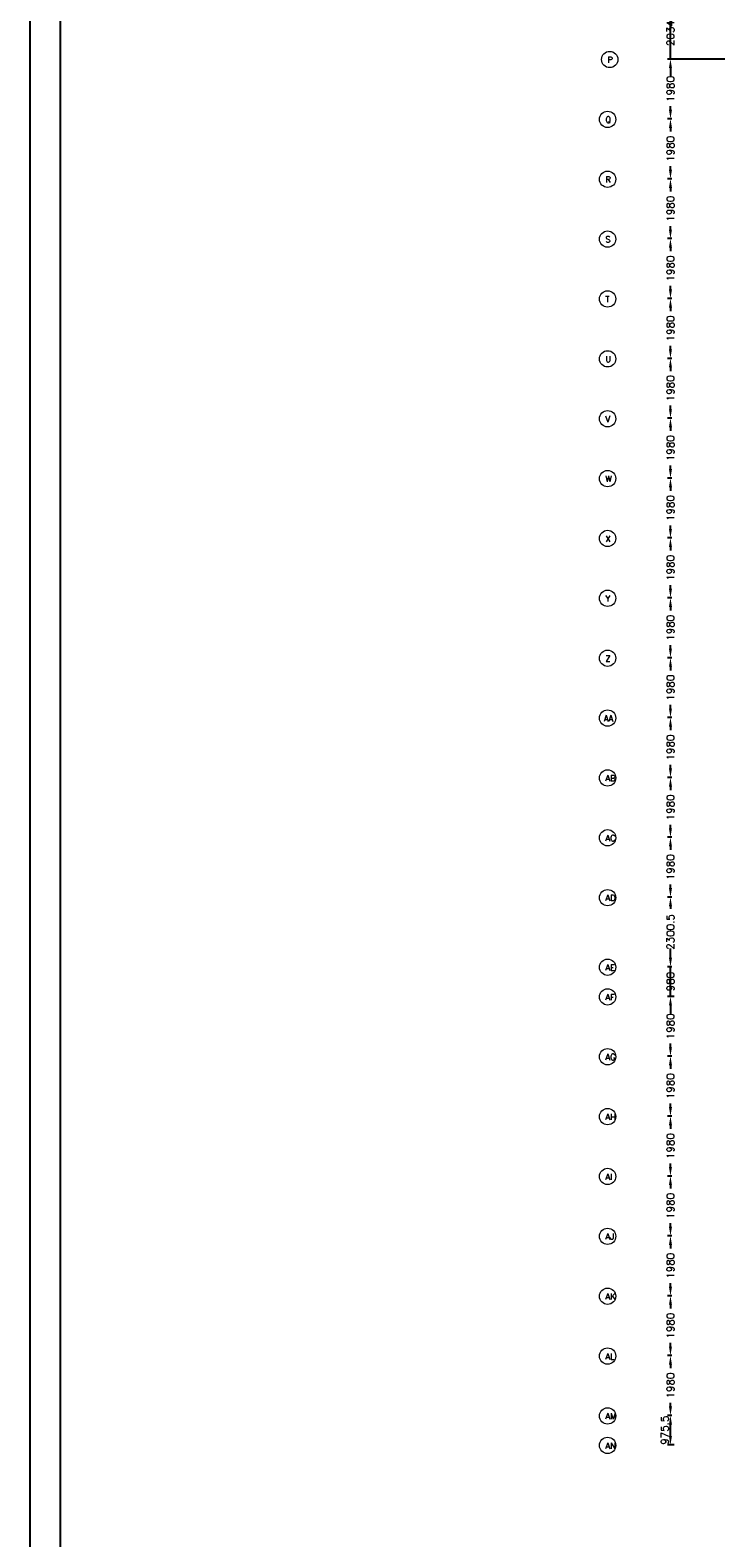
# Model space of a CAD drawing. Header units: millimetres. Extents: x 108018 to 208018, y -107735 to 42299730.
# Tile 2 of 17: x 108018 to 131041, y -81933 to -32070. Entities that reach past the tile are written whole.
import ezdxf

# ---------------------------------------------------------------- set-up
doc = ezdxf.new("R2010")
doc.units = ezdxf.units.MM
doc.header["$MEASUREMENT"] = 0
doc.linetypes.add('ACAD_ISO10W100', pattern=[18, 12, -3, 0, -3])
doc.layers.get('DEFPOINTS').update_dxf_attribs({"linetype": 'CONTINUOUS'})
for name, color, linetype in [('KADER', 1, 'CONTINUOUS'), ('Maatvoering', 7, 'CONTINUOUS'), ('Stramien', 7, 'CONTINUOUS'), ('TEKST', 7, 'CONTINUOUS')]:
    doc.layers.add(name, color=color, linetype=linetype)
doc.styles.get("Standard").update_dxf_attribs({"font": 'romans.shx'})
doc.dimstyles.new('DIM-ARR', dxfattribs={"dimtxt": 2.5, "dimasz": 3, "dimexe": 1, "dimexo": 0, "dimgap": 1.5, "dimtad": 1, "dimdsep": 46, "dimtxsty": 'Standard', "dimcen": -3, "dimdle": 1.25, "dimclrt": 7, "dimadec": 0, "dimazin": 0, "dimtfac": 0.8, "dimtmove": 2, "dimatfit": 3, "dimfxl": 1, "dimtvp": 1.8, "dimtolj": 1, "dimarcsym": 0})

# ---------------------------------------------------------------- blocks, each defined once
blk = doc.blocks.new('*D148')
at = {"layer": 'DEFPOINTS', "color": 0, "transparency": 16777216}
for p in [(129208, -30991), (130935, -30991), (131005, -33025)]:
    blk.add_point(p, dxfattribs=at)
at = {"layer": 'Maatvoering', "color": 0, "lineweight": -2, "transparency": 16777216}
for p, q in [((129208, -30691), (129208, -30391)), ((130935, -30991), (129108, -30991)), ((129208, -33025), (129208, -30991)), ((131005, -33025), (129108, -33025)), ((129208, -33325), (129208, -33625))]:
    blk.add_line(p, q, dxfattribs=at)
at = {"layer": 'Maatvoering', "color": 0, "transparency": 16777216}
for points in [[(129158, -30691), (129258, -30691), (129208, -30991)], [(129158, -33325), (129258, -33325), (129208, -33025)]]:
    blk.add_solid(points, dxfattribs=at)
at = {"layer": 'Maatvoering', "color": 7, "lineweight": 0, "transparency": 16777216, "insert": (129208, -32008), "char_height": 250, "attachment_point": 5, "rotation": 90}
blk.add_mtext('\\A1;2034.5', dxfattribs=at)
blk = doc.blocks.new('*D149')
at = {"layer": 'DEFPOINTS', "color": 0, "transparency": 16777216}
for p in [(129208, -33025), (129208, -33025), (129258, -35005)]:
    blk.add_point(p, dxfattribs=at)
at = {"layer": 'Maatvoering', "color": 0, "lineweight": -2, "transparency": 16777216}
for p, q in [((129208, -33025), (129108, -33025)), ((129208, -33325), (129208, -33443)), ((129208, -34705), (129208, -34588)), ((129258, -35005), (129108, -35005))]:
    blk.add_line(p, q, dxfattribs=at)
at = {"layer": 'Maatvoering', "color": 0, "transparency": 16777216}
for points in [[(129158, -33325), (129258, -33325), (129208, -33025)], [(129158, -34705), (129258, -34705), (129208, -35005)]]:
    blk.add_solid(points, dxfattribs=at)
at = {"layer": 'Maatvoering', "color": 7, "lineweight": 0, "transparency": 16777216, "insert": (129208, -34015), "char_height": 250, "attachment_point": 5, "rotation": 90}
blk.add_mtext('\\A1;1980', dxfattribs=at)
blk = doc.blocks.new('*D150')
at = {"layer": 'DEFPOINTS', "color": 0, "transparency": 16777216}
for p in [(129208, -35005), (129208, -35005), (129258, -36985)]:
    blk.add_point(p, dxfattribs=at)
at = {"layer": 'Maatvoering', "color": 0, "lineweight": -2, "transparency": 16777216}
for p, q in [((129208, -35005), (129108, -35005)), ((129208, -35305), (129208, -35423)), ((129208, -36685), (129208, -36568)), ((129258, -36985), (129108, -36985))]:
    blk.add_line(p, q, dxfattribs=at)
at = {"layer": 'Maatvoering', "color": 0, "transparency": 16777216}
for points in [[(129158, -35305), (129258, -35305), (129208, -35005)], [(129158, -36685), (129258, -36685), (129208, -36985)]]:
    blk.add_solid(points, dxfattribs=at)
at = {"layer": 'Maatvoering', "color": 7, "lineweight": 0, "transparency": 16777216, "insert": (129208, -35995), "char_height": 250, "attachment_point": 5, "rotation": 90}
blk.add_mtext('\\A1;1980', dxfattribs=at)
blk = doc.blocks.new('*D151')
at = {"layer": 'DEFPOINTS', "color": 0, "transparency": 16777216}
for p in [(129208, -36985), (129208, -36985), (129258, -38965)]:
    blk.add_point(p, dxfattribs=at)
at = {"layer": 'Maatvoering', "color": 0, "lineweight": -2, "transparency": 16777216}
for p, q in [((129208, -36985), (129108, -36985)), ((129208, -37285), (129208, -37403)), ((129208, -38665), (129208, -38548)), ((129258, -38965), (129108, -38965))]:
    blk.add_line(p, q, dxfattribs=at)
at = {"layer": 'Maatvoering', "color": 0, "transparency": 16777216}
for points in [[(129158, -37285), (129258, -37285), (129208, -36985)], [(129158, -38665), (129258, -38665), (129208, -38965)]]:
    blk.add_solid(points, dxfattribs=at)
at = {"layer": 'Maatvoering', "color": 7, "lineweight": 0, "transparency": 16777216, "insert": (129208, -37975), "char_height": 250, "attachment_point": 5, "rotation": 90}
blk.add_mtext('\\A1;1980', dxfattribs=at)
blk = doc.blocks.new('*D152')
at = {"layer": 'DEFPOINTS', "color": 0, "transparency": 16777216}
for p in [(129208, -38965), (129208, -38965), (129258, -40945)]:
    blk.add_point(p, dxfattribs=at)
at = {"layer": 'Maatvoering', "color": 0, "lineweight": -2, "transparency": 16777216}
for p, q in [((129208, -38965), (129108, -38965)), ((129208, -39265), (129208, -39383)), ((129208, -40645), (129208, -40528)), ((129258, -40945), (129108, -40945))]:
    blk.add_line(p, q, dxfattribs=at)
at = {"layer": 'Maatvoering', "color": 0, "transparency": 16777216}
for points in [[(129158, -39265), (129258, -39265), (129208, -38965)], [(129158, -40645), (129258, -40645), (129208, -40945)]]:
    blk.add_solid(points, dxfattribs=at)
at = {"layer": 'Maatvoering', "color": 7, "lineweight": 0, "transparency": 16777216, "insert": (129208, -39955), "char_height": 250, "attachment_point": 5, "rotation": 90}
blk.add_mtext('\\A1;1980', dxfattribs=at)
blk = doc.blocks.new('*D153')
at = {"layer": 'DEFPOINTS', "color": 0, "transparency": 16777216}
for p in [(129208, -40945), (129208, -40945), (129258, -42925)]:
    blk.add_point(p, dxfattribs=at)
at = {"layer": 'Maatvoering', "color": 0, "lineweight": -2, "transparency": 16777216}
for p, q in [((129208, -40945), (129108, -40945)), ((129208, -41245), (129208, -41363)), ((129208, -42625), (129208, -42508)), ((129258, -42925), (129108, -42925))]:
    blk.add_line(p, q, dxfattribs=at)
at = {"layer": 'Maatvoering', "color": 0, "transparency": 16777216}
for points in [[(129158, -41245), (129258, -41245), (129208, -40945)], [(129158, -42625), (129258, -42625), (129208, -42925)]]:
    blk.add_solid(points, dxfattribs=at)
at = {"layer": 'Maatvoering', "color": 7, "lineweight": 0, "transparency": 16777216, "insert": (129208, -41935), "char_height": 250, "attachment_point": 5, "rotation": 90}
blk.add_mtext('\\A1;1980', dxfattribs=at)
blk = doc.blocks.new('*D154')
at = {"layer": 'DEFPOINTS', "color": 0, "transparency": 16777216}
for p in [(129208, -42925), (129208, -42925), (129258, -44905)]:
    blk.add_point(p, dxfattribs=at)
at = {"layer": 'Maatvoering', "color": 0, "lineweight": -2, "transparency": 16777216}
for p, q in [((129208, -42925), (129108, -42925)), ((129208, -43225), (129208, -43343)), ((129208, -44605), (129208, -44488)), ((129258, -44905), (129108, -44905))]:
    blk.add_line(p, q, dxfattribs=at)
at = {"layer": 'Maatvoering', "color": 0, "transparency": 16777216}
for points in [[(129158, -43225), (129258, -43225), (129208, -42925)], [(129158, -44605), (129258, -44605), (129208, -44905)]]:
    blk.add_solid(points, dxfattribs=at)
at = {"layer": 'Maatvoering', "color": 7, "lineweight": 0, "transparency": 16777216, "insert": (129208, -43915), "char_height": 250, "attachment_point": 5, "rotation": 90}
blk.add_mtext('\\A1;1980', dxfattribs=at)
blk = doc.blocks.new('*D155')
at = {"layer": 'DEFPOINTS', "color": 0, "transparency": 16777216}
for p in [(129208, -44905), (129208, -44905), (129258, -46885)]:
    blk.add_point(p, dxfattribs=at)
at = {"layer": 'Maatvoering', "color": 0, "lineweight": -2, "transparency": 16777216}
for p, q in [((129208, -44905), (129108, -44905)), ((129208, -45205), (129208, -45323)), ((129208, -46585), (129208, -46468)), ((129258, -46885), (129108, -46885))]:
    blk.add_line(p, q, dxfattribs=at)
at = {"layer": 'Maatvoering', "color": 0, "transparency": 16777216}
for points in [[(129158, -45205), (129258, -45205), (129208, -44905)], [(129158, -46585), (129258, -46585), (129208, -46885)]]:
    blk.add_solid(points, dxfattribs=at)
at = {"layer": 'Maatvoering', "color": 7, "lineweight": 0, "transparency": 16777216, "insert": (129208, -45895), "char_height": 250, "attachment_point": 5, "rotation": 90}
blk.add_mtext('\\A1;1980', dxfattribs=at)
blk = doc.blocks.new('*D156')
at = {"layer": 'DEFPOINTS', "color": 0, "transparency": 16777216}
for p in [(129208, -46885), (129208, -46885), (129258, -48865)]:
    blk.add_point(p, dxfattribs=at)
at = {"layer": 'Maatvoering', "color": 0, "lineweight": -2, "transparency": 16777216}
for p, q in [((129208, -46885), (129108, -46885)), ((129208, -47185), (129208, -47303)), ((129258, -48865), (129108, -48865)), ((129208, -48565), (129208, -48448))]:
    blk.add_line(p, q, dxfattribs=at)
at = {"layer": 'Maatvoering', "color": 0, "transparency": 16777216}
for points in [[(129158, -47185), (129258, -47185), (129208, -46885)], [(129158, -48565), (129258, -48565), (129208, -48865)]]:
    blk.add_solid(points, dxfattribs=at)
at = {"layer": 'Maatvoering', "color": 7, "lineweight": 0, "transparency": 16777216, "insert": (129208, -47875), "char_height": 250, "attachment_point": 5, "rotation": 90}
blk.add_mtext('\\A1;1980', dxfattribs=at)
blk = doc.blocks.new('*D157')
at = {"layer": 'DEFPOINTS', "color": 0, "transparency": 16777216}
for p in [(129208, -48865), (129208, -48865), (129258, -50845)]:
    blk.add_point(p, dxfattribs=at)
at = {"layer": 'Maatvoering', "color": 0, "lineweight": -2, "transparency": 16777216}
for p, q in [((129208, -48865), (129108, -48865)), ((129208, -49165), (129208, -49283)), ((129258, -50845), (129108, -50845)), ((129208, -50545), (129208, -50428))]:
    blk.add_line(p, q, dxfattribs=at)
at = {"layer": 'Maatvoering', "color": 0, "transparency": 16777216}
for points in [[(129158, -49165), (129258, -49165), (129208, -48865)], [(129158, -50545), (129258, -50545), (129208, -50845)]]:
    blk.add_solid(points, dxfattribs=at)
at = {"layer": 'Maatvoering', "color": 7, "lineweight": 0, "transparency": 16777216, "insert": (129208, -49855), "char_height": 250, "attachment_point": 5, "rotation": 90}
blk.add_mtext('\\A1;1980', dxfattribs=at)
blk = doc.blocks.new('*D158')
at = {"layer": 'DEFPOINTS', "color": 0, "transparency": 16777216}
for p in [(129208, -50845), (129208, -50845), (129258, -52825)]:
    blk.add_point(p, dxfattribs=at)
at = {"layer": 'Maatvoering', "color": 0, "lineweight": -2, "transparency": 16777216}
for p, q in [((129208, -50845), (129108, -50845)), ((129208, -51145), (129208, -51263)), ((129258, -52825), (129108, -52825)), ((129208, -52525), (129208, -52408))]:
    blk.add_line(p, q, dxfattribs=at)
at = {"layer": 'Maatvoering', "color": 0, "transparency": 16777216}
for points in [[(129158, -51145), (129258, -51145), (129208, -50845)], [(129158, -52525), (129258, -52525), (129208, -52825)]]:
    blk.add_solid(points, dxfattribs=at)
at = {"layer": 'Maatvoering', "color": 7, "lineweight": 0, "transparency": 16777216, "insert": (129208, -51835), "char_height": 250, "attachment_point": 5, "rotation": 90}
blk.add_mtext('\\A1;1980', dxfattribs=at)
blk = doc.blocks.new('*D159')
at = {"layer": 'DEFPOINTS', "color": 0, "transparency": 16777216}
for p in [(129208, -52825), (129208, -52825), (129258, -54805)]:
    blk.add_point(p, dxfattribs=at)
at = {"layer": 'Maatvoering', "color": 0, "lineweight": -2, "transparency": 16777216}
for p, q in [((129208, -52825), (129108, -52825)), ((129208, -53125), (129208, -53243)), ((129258, -54805), (129108, -54805)), ((129208, -54505), (129208, -54388))]:
    blk.add_line(p, q, dxfattribs=at)
at = {"layer": 'Maatvoering', "color": 0, "transparency": 16777216}
for points in [[(129158, -53125), (129258, -53125), (129208, -52825)], [(129158, -54505), (129258, -54505), (129208, -54805)]]:
    blk.add_solid(points, dxfattribs=at)
at = {"layer": 'Maatvoering', "color": 7, "lineweight": 0, "transparency": 16777216, "insert": (129208, -53815), "char_height": 250, "attachment_point": 5, "rotation": 90}
blk.add_mtext('\\A1;1980', dxfattribs=at)
blk = doc.blocks.new('*D160')
at = {"layer": 'DEFPOINTS', "color": 0, "transparency": 16777216}
for p in [(129208, -54805), (129208, -54805), (129258, -56785)]:
    blk.add_point(p, dxfattribs=at)
at = {"layer": 'Maatvoering', "color": 0, "lineweight": -2, "transparency": 16777216}
for p, q in [((129208, -54805), (129108, -54805)), ((129208, -55105), (129208, -55223)), ((129258, -56785), (129108, -56785)), ((129208, -56485), (129208, -56368))]:
    blk.add_line(p, q, dxfattribs=at)
at = {"layer": 'Maatvoering', "color": 0, "transparency": 16777216}
for points in [[(129158, -55105), (129258, -55105), (129208, -54805)], [(129158, -56485), (129258, -56485), (129208, -56785)]]:
    blk.add_solid(points, dxfattribs=at)
at = {"layer": 'Maatvoering', "color": 7, "lineweight": 0, "transparency": 16777216, "insert": (129208, -55795), "char_height": 250, "attachment_point": 5, "rotation": 90}
blk.add_mtext('\\A1;1980', dxfattribs=at)
blk = doc.blocks.new('*D161')
at = {"layer": 'DEFPOINTS', "color": 0, "transparency": 16777216}
for p in [(129208, -56785), (129208, -56785), (129258, -58765)]:
    blk.add_point(p, dxfattribs=at)
at = {"layer": 'Maatvoering', "color": 0, "lineweight": -2, "transparency": 16777216}
for p, q in [((129208, -56785), (129108, -56785)), ((129208, -57085), (129208, -57203)), ((129258, -58765), (129108, -58765)), ((129208, -58465), (129208, -58348))]:
    blk.add_line(p, q, dxfattribs=at)
at = {"layer": 'Maatvoering', "color": 0, "transparency": 16777216}
for points in [[(129158, -57085), (129258, -57085), (129208, -56785)], [(129158, -58465), (129258, -58465), (129208, -58765)]]:
    blk.add_solid(points, dxfattribs=at)
at = {"layer": 'Maatvoering', "color": 7, "lineweight": 0, "transparency": 16777216, "insert": (129208, -57775), "char_height": 250, "attachment_point": 5, "rotation": 90}
blk.add_mtext('\\A1;1980', dxfattribs=at)
blk = doc.blocks.new('*D162')
at = {"layer": 'DEFPOINTS', "color": 0, "transparency": 16777216}
for p in [(129208, -58765), (129208, -58765), (129258, -60745)]:
    blk.add_point(p, dxfattribs=at)
at = {"layer": 'Maatvoering', "color": 0, "lineweight": -2, "transparency": 16777216}
for p, q in [((129208, -58765), (129108, -58765)), ((129208, -59065), (129208, -59183)), ((129208, -60445), (129208, -60328)), ((129258, -60745), (129108, -60745))]:
    blk.add_line(p, q, dxfattribs=at)
at = {"layer": 'Maatvoering', "color": 0, "transparency": 16777216}
for points in [[(129158, -59065), (129258, -59065), (129208, -58765)], [(129158, -60445), (129258, -60445), (129208, -60745)]]:
    blk.add_solid(points, dxfattribs=at)
at = {"layer": 'Maatvoering', "color": 7, "lineweight": 0, "transparency": 16777216, "insert": (129208, -59755), "char_height": 250, "attachment_point": 5, "rotation": 90}
blk.add_mtext('\\A1;1980', dxfattribs=at)
blk = doc.blocks.new('*D163')
at = {"layer": 'DEFPOINTS', "color": 0, "transparency": 16777216}
for p in [(129208, -60745), (129208, -60745), (129258, -63046)]:
    blk.add_point(p, dxfattribs=at)
at = {"layer": 'Maatvoering', "color": 0, "lineweight": -2, "transparency": 16777216}
for p, q in [((129208, -60745), (129108, -60745)), ((129208, -61045), (129208, -61126)), ((129208, -62746), (129208, -62664)), ((129258, -63046), (129108, -63046))]:
    blk.add_line(p, q, dxfattribs=at)
at = {"layer": 'Maatvoering', "color": 0, "transparency": 16777216}
for points in [[(129158, -61045), (129258, -61045), (129208, -60745)], [(129158, -62746), (129258, -62746), (129208, -63046)]]:
    blk.add_solid(points, dxfattribs=at)
at = {"layer": 'Maatvoering', "color": 7, "lineweight": 0, "transparency": 16777216, "insert": (129208, -61895), "char_height": 250, "attachment_point": 5, "rotation": 90}
blk.add_mtext('\\A1;2300.5', dxfattribs=at)
blk = doc.blocks.new('*D164')
at = {"layer": 'DEFPOINTS', "color": 0, "transparency": 16777216}
for p in [(129208, -63046), (129208, -63046), (129333, -64026)]:
    blk.add_point(p, dxfattribs=at)
at = {"layer": 'Maatvoering', "color": 0, "lineweight": -2, "transparency": 16777216}
for p, q in [((129208, -62746), (129208, -62446)), ((129208, -63046), (129108, -63046)), ((129208, -64026), (129208, -63046)), ((129333, -64026), (129108, -64026)), ((129208, -64326), (129208, -64626))]:
    blk.add_line(p, q, dxfattribs=at)
at = {"layer": 'Maatvoering', "color": 0, "transparency": 16777216}
for points in [[(129158, -62746), (129258, -62746), (129208, -63046)], [(129158, -64326), (129258, -64326), (129208, -64026)]]:
    blk.add_solid(points, dxfattribs=at)
at = {"layer": 'Maatvoering', "color": 7, "lineweight": 0, "transparency": 16777216, "insert": (129208, -63536), "char_height": 250, "attachment_point": 5, "rotation": 90}
blk.add_mtext('\\A1;980', dxfattribs=at)
blk = doc.blocks.new('*D165')
at = {"layer": 'DEFPOINTS', "color": 0, "transparency": 16777216}
for p in [(129208, -64026), (129208, -64026), (129258, -66006)]:
    blk.add_point(p, dxfattribs=at)
at = {"layer": 'Maatvoering', "color": 0, "lineweight": -2, "transparency": 16777216}
for p, q in [((129208, -64026), (129108, -64026)), ((129208, -64326), (129208, -64443)), ((129208, -65706), (129208, -65588)), ((129258, -66006), (129108, -66006))]:
    blk.add_line(p, q, dxfattribs=at)
at = {"layer": 'Maatvoering', "color": 0, "transparency": 16777216}
for points in [[(129158, -64326), (129258, -64326), (129208, -64026)], [(129158, -65706), (129258, -65706), (129208, -66006)]]:
    blk.add_solid(points, dxfattribs=at)
at = {"layer": 'Maatvoering', "color": 7, "lineweight": 0, "transparency": 16777216, "insert": (129208, -65016), "char_height": 250, "attachment_point": 5, "rotation": 90}
blk.add_mtext('\\A1;1980', dxfattribs=at)
blk = doc.blocks.new('*D166')
at = {"layer": 'DEFPOINTS', "color": 0, "transparency": 16777216}
for p in [(129208, -66006), (129208, -66006), (129258, -67986)]:
    blk.add_point(p, dxfattribs=at)
at = {"layer": 'Maatvoering', "color": 0, "lineweight": -2, "transparency": 16777216}
for p, q in [((129208, -66006), (129108, -66006)), ((129208, -66306), (129208, -66423)), ((129208, -67686), (129208, -67568)), ((129258, -67986), (129108, -67986))]:
    blk.add_line(p, q, dxfattribs=at)
at = {"layer": 'Maatvoering', "color": 0, "transparency": 16777216}
for points in [[(129158, -66306), (129258, -66306), (129208, -66006)], [(129158, -67686), (129258, -67686), (129208, -67986)]]:
    blk.add_solid(points, dxfattribs=at)
at = {"layer": 'Maatvoering', "color": 7, "lineweight": 0, "transparency": 16777216, "insert": (129208, -66996), "char_height": 250, "attachment_point": 5, "rotation": 90}
blk.add_mtext('\\A1;1980', dxfattribs=at)
blk = doc.blocks.new('*D167')
at = {"layer": 'DEFPOINTS', "color": 0, "transparency": 16777216}
for p in [(129208, -67986), (129208, -67986), (129258, -69966)]:
    blk.add_point(p, dxfattribs=at)
at = {"layer": 'Maatvoering', "color": 0, "lineweight": -2, "transparency": 16777216}
for p, q in [((129208, -67986), (129108, -67986)), ((129208, -68286), (129208, -68403)), ((129208, -69666), (129208, -69548)), ((129258, -69966), (129108, -69966))]:
    blk.add_line(p, q, dxfattribs=at)
at = {"layer": 'Maatvoering', "color": 0, "transparency": 16777216}
for points in [[(129158, -68286), (129258, -68286), (129208, -67986)], [(129158, -69666), (129258, -69666), (129208, -69966)]]:
    blk.add_solid(points, dxfattribs=at)
at = {"layer": 'Maatvoering', "color": 7, "lineweight": 0, "transparency": 16777216, "insert": (129208, -68976), "char_height": 250, "attachment_point": 5, "rotation": 90}
blk.add_mtext('\\A1;1980', dxfattribs=at)
blk = doc.blocks.new('*D168')
at = {"layer": 'DEFPOINTS', "color": 0, "transparency": 16777216}
for p in [(129208, -69966), (129208, -69966), (129258, -71946)]:
    blk.add_point(p, dxfattribs=at)
at = {"layer": 'Maatvoering', "color": 0, "lineweight": -2, "transparency": 16777216}
for p, q in [((129208, -69966), (129108, -69966)), ((129208, -70266), (129208, -70383)), ((129208, -71646), (129208, -71528)), ((129258, -71946), (129108, -71946))]:
    blk.add_line(p, q, dxfattribs=at)
at = {"layer": 'Maatvoering', "color": 0, "transparency": 16777216}
for points in [[(129158, -70266), (129258, -70266), (129208, -69966)], [(129158, -71646), (129258, -71646), (129208, -71946)]]:
    blk.add_solid(points, dxfattribs=at)
at = {"layer": 'Maatvoering', "color": 7, "lineweight": 0, "transparency": 16777216, "insert": (129208, -70956), "char_height": 250, "attachment_point": 5, "rotation": 90}
blk.add_mtext('\\A1;1980', dxfattribs=at)
blk = doc.blocks.new('*D169')
at = {"layer": 'DEFPOINTS', "color": 0, "transparency": 16777216}
for p in [(129208, -71946), (129208, -71946), (129258, -73926)]:
    blk.add_point(p, dxfattribs=at)
at = {"layer": 'Maatvoering', "color": 0, "lineweight": -2, "transparency": 16777216}
for p, q in [((129208, -71946), (129108, -71946)), ((129208, -72246), (129208, -72363)), ((129208, -73626), (129208, -73508)), ((129258, -73926), (129108, -73926))]:
    blk.add_line(p, q, dxfattribs=at)
at = {"layer": 'Maatvoering', "color": 0, "transparency": 16777216}
for points in [[(129158, -72246), (129258, -72246), (129208, -71946)], [(129158, -73626), (129258, -73626), (129208, -73926)]]:
    blk.add_solid(points, dxfattribs=at)
at = {"layer": 'Maatvoering', "color": 7, "lineweight": 0, "transparency": 16777216, "insert": (129208, -72936), "char_height": 250, "attachment_point": 5, "rotation": 90}
blk.add_mtext('\\A1;1980', dxfattribs=at)
blk = doc.blocks.new('*D170')
at = {"layer": 'DEFPOINTS', "color": 0, "transparency": 16777216}
for p in [(129208, -73926), (129208, -73926), (129258, -75906)]:
    blk.add_point(p, dxfattribs=at)
at = {"layer": 'Maatvoering', "color": 0, "lineweight": -2, "transparency": 16777216}
for p, q in [((129208, -73926), (129108, -73926)), ((129208, -74226), (129208, -74343)), ((129208, -75606), (129208, -75488)), ((129258, -75906), (129108, -75906))]:
    blk.add_line(p, q, dxfattribs=at)
at = {"layer": 'Maatvoering', "color": 0, "transparency": 16777216}
for points in [[(129158, -74226), (129258, -74226), (129208, -73926)], [(129158, -75606), (129258, -75606), (129208, -75906)]]:
    blk.add_solid(points, dxfattribs=at)
at = {"layer": 'Maatvoering', "color": 7, "lineweight": 0, "transparency": 16777216, "insert": (129208, -74916), "char_height": 250, "attachment_point": 5, "rotation": 90}
blk.add_mtext('\\A1;1980', dxfattribs=at)
blk = doc.blocks.new('*D171')
at = {"layer": 'DEFPOINTS', "color": 0, "transparency": 16777216}
for p in [(129208, -75906), (129208, -75906), (129258, -77886)]:
    blk.add_point(p, dxfattribs=at)
at = {"layer": 'Maatvoering', "color": 0, "lineweight": -2, "transparency": 16777216}
for p, q in [((129208, -75906), (129108, -75906)), ((129208, -76206), (129208, -76323)), ((129208, -77586), (129208, -77468)), ((129258, -77886), (129108, -77886))]:
    blk.add_line(p, q, dxfattribs=at)
at = {"layer": 'Maatvoering', "color": 0, "transparency": 16777216}
for points in [[(129158, -76206), (129258, -76206), (129208, -75906)], [(129158, -77586), (129258, -77586), (129208, -77886)]]:
    blk.add_solid(points, dxfattribs=at)
at = {"layer": 'Maatvoering', "color": 7, "lineweight": 0, "transparency": 16777216, "insert": (129208, -76896), "char_height": 250, "attachment_point": 5, "rotation": 90}
blk.add_mtext('\\A1;1980', dxfattribs=at)
blk = doc.blocks.new('*D172')
at = {"layer": 'DEFPOINTS', "color": 0, "transparency": 16777216}
for p in [(129208, -77886), (129208, -77886), (129333, -78861)]:
    blk.add_point(p, dxfattribs=at)
at = {"layer": 'Maatvoering', "color": 0, "lineweight": -2, "transparency": 16777216}
for p, q in [((129208, -77886), (129108, -77886)), ((129208, -78561), (129208, -78186)), ((129333, -78861), (129108, -78861))]:
    blk.add_line(p, q, dxfattribs=at)
at = {"layer": 'Maatvoering', "color": 0, "transparency": 16777216}
for points in [[(129158, -78186), (129258, -78186), (129208, -77886)], [(129158, -78561), (129258, -78561), (129208, -78861)]]:
    blk.add_solid(points, dxfattribs=at)
at = {"layer": 'Maatvoering', "color": 7, "lineweight": 0, "transparency": 16777216, "insert": (129020, -78373), "char_height": 250, "attachment_point": 5, "rotation": 90}
blk.add_mtext('\\A1;975.5', dxfattribs=at)

msp = doc.modelspace()

# ---------------------------------------------------------------- linework, layer by layer
at = {"layer": 'KADER'}
msp.add_lwpolyline([(108017.978, -107735.28), (108017.978, 11164.72), (208017.978, 11164.72), (208017.978, -107735.28)], close=True, dxfattribs=at)
msp.add_lwpolyline([(109017.978, -106735.28), (109017.978, 10164.72), (207017.978, 10164.72), (207017.978, -106735.28), (109017.978, -106735.28)], dxfattribs=at)
at = {"layer": 'Stramien', "linetype": 'ACAD_ISO10W100', "lineweight": 0, "const_width": 0.8}
for points in [[(131005.225, -33025.166), (127551.399, -33025.166)], [(130935.107, -35005.166), (127481.28, -35005.166)], [(130935.107, -36985.166), (127481.28, -36985.166)], [(130935.107, -38965.166), (127481.28, -38965.166)], [(130935.107, -40945.166), (127481.28, -40945.166)], [(130935.107, -42925.166), (127481.28, -42925.166)], [(130935.107, -44905.166), (127481.28, -44905.166)], [(130935.107, -46885.166), (127481.28, -46885.166)], [(130935.107, -48865.166), (127481.28, -48865.166)], [(130935.107, -50845.166), (127481.28, -50845.166)], [(130935.107, -52825.166), (127481.28, -52825.166)], [(130935.107, -54805.166), (127481.28, -54805.166)], [(130935.107, -56785.166), (127481.28, -56785.166)], [(130935.107, -58765.166), (127481.28, -58765.166)], [(130935.107, -60745.166), (127481.28, -60745.166)], [(130935.107, -63045.666), (127481.28, -63045.666)], [(130935.107, -64025.666), (127481.28, -64025.666)], [(130935.107, -66005.666), (127481.28, -66005.666)], [(130935.107, -67985.666), (127481.28, -67985.666)], [(130935.107, -69965.666), (127481.28, -69965.666)], [(130935.107, -71945.666), (127481.28, -71945.666)], [(130935.107, -73925.666), (127481.28, -73925.666)], [(130935.107, -75905.666), (127481.28, -75905.666)], [(130935.107, -77885.666), (127481.28, -77885.666)], [(130935.107, -78861.166), (127481.28, -78861.166)]]:
    msp.add_lwpolyline(points, dxfattribs=at)
at = {"layer": 'Stramien', "lineweight": 0}
for centre in [(127198.018, -33040.349), (127127.899, -35020.349), (127127.899, -37000.349), (127127.899, -38980.349), (127127.899, -40960.349), (127127.899, -42940.349), (127127.899, -44920.349), (127127.899, -46900.349), (127127.899, -48880.349), (127127.899, -50860.349), (127127.899, -52840.349), (127127.899, -54820.349), (127127.899, -56800.349), (127127.899, -58780.349), (127127.899, -60760.349), (127127.899, -63060.849), (127127.899, -64040.849), (127127.899, -66020.849), (127127.899, -68000.849), (127127.899, -69980.849), (127127.899, -71960.849), (127127.899, -73940.849), (127127.899, -75920.849), (127127.899, -77900.849), (127127.899, -78876.35)]:
    msp.add_circle(centre, 269.662, dxfattribs=at)

# ---------------------------------------------------------------- texts
at = {"layer": 'TEKST', "lineweight": 0, "char_height": 200, "attachment_point": 1}
for s, insert in [('P', (127124.778, -32950.181)), ('Q', (127054.659, -34930.181)), ('R', (127054.659, -36910.181)), ('S', (127054.659, -38890.181)), ('T', (127054.659, -40870.181)), ('U', (127054.659, -42850.181)), ('V', (127054.659, -44830.18)), ('W', (127054.659, -46810.18)), ('X', (127054.659, -48790.18)), ('Y', (127054.659, -50770.18)), ('Z', (127054.659, -52750.18)), ('AA', (127000.728, -54730.18)), ('AB', (127054.659, -56710.18)), ('AC', (127054.659, -58690.18)), ('AD', (127054.659, -60670.18)), ('AE', (127054.659, -62970.681)), ('AF', (127054.659, -63950.681)), ('AG', (127054.659, -65930.681)), ('AH', (127054.659, -67910.681)), ('AI', (127054.659, -69890.681)), ('AJ', (127054.659, -71870.681)), ('AK', (127054.659, -73850.681)), ('AL', (127054.659, -75830.681)), ('AM', (127054.659, -77810.681)), ('AN', (127054.659, -78786.181))]:
    msp.add_mtext_dynamic_manual_height_columns(s, width=2150.52218, gutter_width=15, heights=[0], dxfattribs=dict(at, insert=insert))

# ---------------------------------------------------------------- dimensions: what is measured, and where the dimension line sits
at = {"layer": 'Maatvoering', "lineweight": 0}
for base, p1, p2, picture, middle in [((129208.193, -30990.666), (131005.225, -33025.166), (130935.107, -30990.666), '*D148', (129208.193, -32007.916)), ((129208.193, -33025.166), (129258.193, -35005.166), (129208.193, -33025.166), '*D149', (129208.193, -34015.166)), ((129208.193, -35005.166), (129258.193, -36985.166), (129208.193, -35005.166), '*D150', (129208.193, -35995.166)), ((129208.193, -36985.166), (129258.193, -38965.166), (129208.193, -36985.166), '*D151', (129208.193, -37975.166)), ((129208.193, -38965.165), (129258.193, -40945.165), (129208.193, -38965.165), '*D152', (129208.193, -39955.165)), ((129208.193, -40945.166), (129258.193, -42925.166), (129208.193, -40945.166), '*D153', (129208.193, -41935.166)), ((129208.193, -42925.166), (129258.193, -44905.166), (129208.193, -42925.166), '*D154', (129208.193, -43915.166)), ((129208.193, -44905.166), (129258.193, -46885.166), (129208.193, -44905.166), '*D155', (129208.193, -45895.166)), ((129208.193, -46885.166), (129258.193, -48865.166), (129208.193, -46885.166), '*D156', (129208.193, -47875.166)), ((129208.193, -48865.166), (129258.193, -50845.166), (129208.193, -48865.166), '*D157', (129208.193, -49855.166)), ((129208.193, -50845.166), (129258.193, -52825.166), (129208.193, -50845.166), '*D158', (129208.193, -51835.166)), ((129208.193, -52825.166), (129258.193, -54805.166), (129208.193, -52825.166), '*D159', (129208.193, -53815.166)), ((129208.193, -54805.166), (129258.193, -56785.166), (129208.193, -54805.166), '*D160', (129208.193, -55795.166)), ((129208.193, -56785.166), (129258.193, -58765.166), (129208.193, -56785.166), '*D161', (129208.193, -57775.166)), ((129208.193, -58765.165), (129258.193, -60745.165), (129208.193, -58765.165), '*D162', (129208.193, -59755.165)), ((129208.193, -60745.165), (129258.193, -63045.666), (129208.193, -60745.165), '*D163', (129208.193, -61895.416)), ((129208.193, -63045.666), (129333.193, -64025.666), (129208.193, -63045.666), '*D164', (129208.193, -63535.666)), ((129208.193, -64025.667), (129258.193, -66005.667), (129208.193, -64025.667), '*D165', (129208.193, -65015.667)), ((129208.193, -66005.667), (129258.193, -67985.667), (129208.193, -66005.667), '*D166', (129208.193, -66995.667)), ((129208.193, -67985.668), (129258.193, -69965.668), (129208.193, -67985.668), '*D167', (129208.193, -68975.668)), ((129208.193, -69965.666), (129258.193, -71945.666), (129208.193, -69965.666), '*D168', (129208.193, -70955.666)), ((129208.193, -71945.666), (129258.193, -73925.666), (129208.193, -71945.666), '*D169', (129208.193, -72935.666)), ((129208.193, -73925.666), (129258.193, -75905.665), (129208.193, -73925.666), '*D170', (129208.193, -74915.665)), ((129208.193, -75905.665), (129258.193, -77885.665), (129208.193, -75905.665), '*D171', (129208.193, -76895.665)), ((129208.193, -77885.665), (129333.193, -78861.166), (129208.193, -77885.665), '*D172', (129020.294, -78373.416))]:
    dim = msp.add_linear_dim(base=base, p1=p1, p2=p2, angle=270, dimstyle='DIM-ARR', override={"dimscale": 100}, dxfattribs=at)
    dim.commit()
    dim.dimension.update_dxf_attribs({"geometry": picture, "text_midpoint": middle, "dimtype": 160})

doc.saveas('drawing.dxf')
